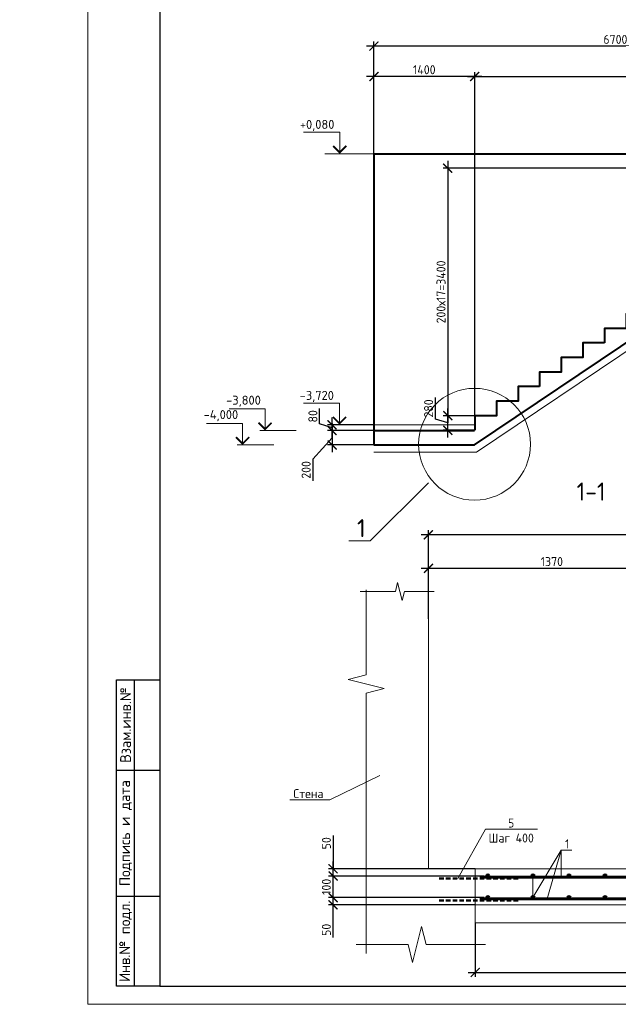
# Model space of a CAD drawing. Header units: millimetres. Extents: x 130535 to 1380046, y -52734 to 121434.
# Tile 33 of 64: x 537364 to 553967, y -7790 to 19531. Entities that reach past the tile are written whole.
import ezdxf
from ezdxf import colors
from ezdxf.entities.mleader import LeaderData, LeaderLine
from ezdxf.enums import TextEntityAlignment as Align
from ezdxf.math import Vec2, Vec3

# ---------------------------------------------------------------- set-up
doc = ezdxf.new("R2010")
doc.units = ezdxf.units.MM
doc.linetypes.add('DASHED2', pattern=[0.375, 0.25, -0.125])
doc.layers.get('DEFPOINTS').update_dxf_attribs({"color": 1, "lineweight": 0})
for name, color, linetype, lineweight in [('Основная 0.60', 142, 'Continuous', 60), ('РАЗМЕРЫ', 1, 'Continuous', 9), ('Разрез жилая часть$0$Отметки', 1, 'Continuous', 20), ('Символы 0.20', 1, 'Continuous', 20), ('стены монолит', 126, 'Continuous', 40), ('Текст', 7, 'Continuous', 25), ('Текст 5.00', 82, 'Continuous', 50), ('Тонкая', 81, 'Continuous', 20), ('Тонкая 0.20', 30, 'Continuous', 20), ('ТОНКИЕ', 7, 'Continuous', 9)]:
    doc.layers.add(name, color=color, linetype=linetype, lineweight=lineweight)
doc.layers.add('ТОЛСТЫЕ_ОСНОВНЫЕ', color=6, linetype='Continuous')
doc.styles.add('GOST-2.304_Type-B', font='GOST Common.ttf')
doc.styles.add('style1', font='GOST Common.ttf', dxfattribs={"height": 500})
doc.styles.add('ГОСТ', font='isocpeur.ttf')
doc.dimstyles.new('СПДС', dxfattribs={"dimscale": 100, "dimtxt": 2.5, "dimasz": 2.5, "dimexe": 1.25, "dimexo": 0, "dimtad": 1, "dimdec": 0, "dimtxsty": 'GOST-2.304_Type-B', "dimblk": 'ARCHTICK', "dimcen": 2.5, "dimdle": 2, "dimadec": 0, "dimazin": 2, "dimtfac": 0.75, "dimtdec": 0, "dimtmove": 1, "dimatfit": 3, "dimfxl": 1, "dimtolj": 1, "dimarcsym": 1})

# ---------------------------------------------------------------- blocks, each defined once
blk = doc.blocks.new('*U5')
at = {"layer": 'ТОЛСТЫЕ_ОСНОВНЫЕ'}
for p, q in [((8, 5), (8, 90)), ((8, 90), (20, 90)), ((13, 5), (13, 90)), ((8, 65), (20, 65)), ((8, 30), (20, 30)), ((20, 5), (8, 5))]:
    blk.add_line(p, q, dxfattribs=at)
at = {"layer": 'ТОЛСТЫЕ_ОСНОВНЫЕ', "color": 6}
blk.add_lwpolyline([(20, 5), (589, 5), (589, 415), (20, 415)], close=True, dxfattribs=at)
at = {"layer": 'ТОНКИЕ'}
blk.add_lwpolyline([(0, 0), (594, 0), (594, 420), (0, 420)], close=True, dxfattribs=at)
at = {"layer": 'Текст', "style": 'style1'}
for s, p in [('Взам.инв.№', (10.5, 77.5)), ('Подпись и дата', (10.5, 47.5)), ('Инв.№ подл.', (10.5, 17.5))]:
    blk.add_text(s, height=3, rotation=90, dxfattribs=at).set_placement(p, align=Align.MIDDLE)
blk = doc.blocks.new('_None')
blk = doc.blocks.new('_ArchTick')
at = {"color": 0, "linetype": 'ByBlock', "const_width": 0.15}
blk.add_lwpolyline([(-0.5, -0.5), (0.5, 0.5)], dxfattribs=at)
blk = doc.blocks.new('*D369')
at = {"layer": 'DEFPOINTS', "color": 0, "linetype": 'Continuous', "lineweight": 0, "transparency": 16777216}
for p in [(548582, 8130, -700), (546027, 7730), (548582, 7730, -1050)]:
    blk.add_point(p, dxfattribs=at)
at = {"layer": 'РАЗМЕРЫ', "color": 0, "linetype": 'Continuous', "lineweight": -2, "transparency": 16777216}
for p, q in [((546027, 8330), (546027, 7530)), ((546027, 7930), (545496, 7339)), ((548582, 8130), (545902, 8130)), ((548582, 7730), (545902, 7730)), ((545496, 7339), (545496, 6739))]:
    blk.add_line(p, q, dxfattribs=at)
at = {"layer": 'РАЗМЕРЫ', "color": 0, "linetype": 'Continuous', "lineweight": -2, "transparency": 16777216, "xscale": 250, "yscale": 250, "zscale": 250}
for p, rotation in [((546027, 8130), 90), ((546027, 7730), 270)]:
    blk.add_blockref('_ArchTick', p, dxfattribs=dict(at, rotation=rotation))
at = {"layer": 'РАЗМЕРЫ', "color": 0, "linetype": 'Continuous', "lineweight": 0, "transparency": 16777216, "insert": (545308, 7039), "char_height": 250, "attachment_point": 5, "rotation": 90, "style": 'GOST-2.304_Type-B'}
blk.add_mtext('\\A1;200', dxfattribs=at)
blk = doc.blocks.new('*D365')
at = {"layer": 'DEFPOINTS', "color": 0, "linetype": 'Continuous', "lineweight": 0, "transparency": 16777216}
for p in [(560185, 17954), (560185, 15410), (549985, 8542)]:
    blk.add_point(p, dxfattribs=at)
at = {"layer": 'РАЗМЕРЫ', "color": 0, "linetype": 'Continuous', "lineweight": -2, "transparency": 16777216}
for p, q in [((549985, 8542), (549985, 18079)), ((560185, 15410), (560185, 18079)), ((549785, 17954), (560385, 17954))]:
    blk.add_line(p, q, dxfattribs=at)
at = {"layer": 'РАЗМЕРЫ', "color": 0, "linetype": 'Continuous', "lineweight": -2, "transparency": 16777216, "xscale": 250, "yscale": 250, "zscale": 250, "rotation": 180}
blk.add_blockref('_ArchTick', (549985, 17954), dxfattribs=at)
at = {"layer": 'РАЗМЕРЫ', "color": 0, "linetype": 'Continuous', "lineweight": -2, "transparency": 16777216, "xscale": 250, "yscale": 250, "zscale": 250}
blk.add_blockref('_ArchTick', (560185, 17954), dxfattribs=at)
at = {"layer": 'РАЗМЕРЫ', "color": 0, "linetype": 'Continuous', "lineweight": 0, "transparency": 16777216, "insert": (555085, 18142), "char_height": 250, "width": 550.09, "attachment_point": 5, "style": 'GOST-2.304_Type-B'}
blk.add_mtext('\\A1;300х17=5100', dxfattribs=at)
blk = doc.blocks.new('*D367')
at = {"layer": 'DEFPOINTS', "color": 0, "linetype": 'Continuous', "lineweight": 0, "transparency": 16777216}
for p in [(547187, 18798), (547187, 15810, -7150), (560585, 15810)]:
    blk.add_point(p, dxfattribs=at)
at = {"layer": 'РАЗМЕРЫ', "color": 0, "linetype": 'Continuous', "lineweight": -2, "transparency": 16777216}
for p, q in [((547187, 15810), (547187, 18923)), ((560585, 15810), (560585, 18923)), ((560785, 18798), (546987, 18798))]:
    blk.add_line(p, q, dxfattribs=at)
at = {"layer": 'РАЗМЕРЫ', "color": 0, "linetype": 'Continuous', "lineweight": -2, "transparency": 16777216, "xscale": 250, "yscale": 250, "zscale": 250, "rotation": 180}
blk.add_blockref('_ArchTick', (547187, 18798), dxfattribs=at)
at = {"layer": 'РАЗМЕРЫ', "color": 0, "linetype": 'Continuous', "lineweight": -2, "transparency": 16777216, "xscale": 250, "yscale": 250, "zscale": 250}
blk.add_blockref('_ArchTick', (560585, 18798), dxfattribs=at)
at = {"layer": 'РАЗМЕРЫ', "color": 0, "linetype": 'Continuous', "lineweight": 0, "transparency": 16777216, "insert": (553886, 18985), "char_height": 250, "attachment_point": 5, "style": 'GOST-2.304_Type-B'}
blk.add_mtext('\\A1;6700', dxfattribs=at)
blk = doc.blocks.new('*D368')
at = {"layer": 'DEFPOINTS', "color": 0, "linetype": 'Continuous', "lineweight": 0, "transparency": 16777216}
for p in [(547187, 17954), (547187, 15810, -7150), (549985, 8542)]:
    blk.add_point(p, dxfattribs=at)
at = {"layer": 'РАЗМЕРЫ', "color": 0, "linetype": 'Continuous', "lineweight": -2, "transparency": 16777216}
for p, q in [((547187, 15810), (547187, 18079)), ((549985, 8542), (549985, 18079)), ((550185, 17954), (546987, 17954))]:
    blk.add_line(p, q, dxfattribs=at)
at = {"layer": 'РАЗМЕРЫ', "color": 0, "linetype": 'Continuous', "lineweight": -2, "transparency": 16777216, "xscale": 250, "yscale": 250, "zscale": 250, "rotation": 180}
blk.add_blockref('_ArchTick', (547187, 17954), dxfattribs=at)
at = {"layer": 'РАЗМЕРЫ', "color": 0, "linetype": 'Continuous', "lineweight": -2, "transparency": 16777216, "xscale": 250, "yscale": 250, "zscale": 250}
blk.add_blockref('_ArchTick', (549985, 17954), dxfattribs=at)
at = {"layer": 'РАЗМЕРЫ', "color": 0, "linetype": 'Continuous', "lineweight": 0, "transparency": 16777216, "insert": (548586, 18142), "char_height": 250, "attachment_point": 5, "style": 'GOST-2.304_Type-B'}
blk.add_mtext('\\A1;1400', dxfattribs=at)
blk = doc.blocks.new('*D371')
at = {"layer": 'DEFPOINTS', "color": 0, "linetype": 'Continuous', "lineweight": 0, "transparency": 16777216}
for p in [(560585, 15410), (549237, 8542), (549985, 8542)]:
    blk.add_point(p, dxfattribs=at)
at = {"layer": 'РАЗМЕРЫ', "color": 0, "linetype": 'Continuous', "lineweight": -2, "transparency": 16777216}
for p, q in [((549237, 15610), (549237, 8342)), ((560585, 15410), (549112, 15410)), ((549985, 8542), (549112, 8542))]:
    blk.add_line(p, q, dxfattribs=at)
at = {"layer": 'РАЗМЕРЫ', "color": 0, "linetype": 'Continuous', "lineweight": -2, "transparency": 16777216, "xscale": 250, "yscale": 250, "zscale": 250}
for p, rotation in [((549237, 15410), 90), ((549237, 8542), 270)]:
    blk.add_blockref('_ArchTick', p, dxfattribs=dict(at, rotation=rotation))
at = {"layer": 'РАЗМЕРЫ', "color": 0, "linetype": 'Continuous', "lineweight": 0, "transparency": 16777216, "insert": (549050, 11976), "char_height": 250, "attachment_point": 5, "rotation": 90, "style": 'GOST-2.304_Type-B'}
blk.add_mtext('\\A1;200х17=3400', dxfattribs=at)
blk = doc.blocks.new('*D373')
at = {"layer": 'DEFPOINTS', "color": 0, "linetype": 'Continuous', "lineweight": 0, "transparency": 16777216}
for p in [(546056, -4830), (550249, -4830), (549999, -5030)]:
    blk.add_point(p, dxfattribs=at)
at = {"layer": 'РАЗМЕРЫ', "color": 0, "linetype": 'Continuous', "lineweight": -2, "transparency": 16777216}
for p, q in [((546056, -5230), (546056, -4630)), ((550249, -4830), (545931, -4830)), ((549999, -5030), (545931, -5030)), ((546056, -5937), (546056, -5030))]:
    blk.add_line(p, q, dxfattribs=at)
at = {"layer": 'РАЗМЕРЫ', "color": 0, "linetype": 'Continuous', "lineweight": -2, "transparency": 16777216, "xscale": 250, "yscale": 250, "zscale": 250}
for p, rotation in [((546056, -4830), 90), ((546056, -5030), 270)]:
    blk.add_blockref('_ArchTick', p, dxfattribs=dict(at, rotation=rotation))
at = {"layer": 'РАЗМЕРЫ', "color": 0, "linetype": 'Continuous', "lineweight": 0, "transparency": 16777216, "insert": (545869, -5724), "char_height": 250, "attachment_point": 5, "rotation": 90, "style": 'GOST-2.304_Type-B'}
blk.add_mtext('\\A1;50', dxfattribs=at)
blk = doc.blocks.new('*D374')
at = {"layer": 'DEFPOINTS', "color": 0, "linetype": 'Continuous', "lineweight": 0, "transparency": 16777216}
for p in [(546056, -4230), (550249, -4230), (550249, -4830)]:
    blk.add_point(p, dxfattribs=at)
at = {"layer": 'РАЗМЕРЫ', "color": 0, "linetype": 'Continuous', "lineweight": -2, "transparency": 16777216}
for p, q in [((546056, -5030), (546056, -4030)), ((550249, -4230), (545931, -4230)), ((550249, -4830), (545931, -4830))]:
    blk.add_line(p, q, dxfattribs=at)
at = {"layer": 'РАЗМЕРЫ', "color": 0, "linetype": 'Continuous', "lineweight": -2, "transparency": 16777216, "xscale": 250, "yscale": 250, "zscale": 250}
for p, rotation in [((546056, -4230), 90), ((546056, -4830), 270)]:
    blk.add_blockref('_ArchTick', p, dxfattribs=dict(at, rotation=rotation))
at = {"layer": 'РАЗМЕРЫ', "color": 0, "linetype": 'Continuous', "lineweight": 0, "transparency": 16777216, "insert": (545869, -4530), "char_height": 250, "attachment_point": 5, "rotation": 90, "style": 'GOST-2.304_Type-B'}
blk.add_mtext('\\A1;100', dxfattribs=at)
blk = doc.blocks.new('*D375')
at = {"layer": 'DEFPOINTS', "color": 0, "linetype": 'Continuous', "lineweight": 0, "transparency": 16777216}
for p in [(546056, -4030), (549999, -4030), (550249, -4230)]:
    blk.add_point(p, dxfattribs=at)
at = {"layer": 'РАЗМЕРЫ', "color": 0, "linetype": 'Continuous', "lineweight": -2, "transparency": 16777216}
for p, q in [((546056, -3109), (546056, -4030)), ((549999, -4030), (545931, -4030)), ((546056, -4430), (546056, -3830)), ((550249, -4230), (545931, -4230))]:
    blk.add_line(p, q, dxfattribs=at)
at = {"layer": 'РАЗМЕРЫ', "color": 0, "linetype": 'Continuous', "lineweight": -2, "transparency": 16777216, "xscale": 250, "yscale": 250, "zscale": 250}
for p, rotation in [((546056, -4030), 90), ((546056, -4230), 270)]:
    blk.add_blockref('_ArchTick', p, dxfattribs=dict(at, rotation=rotation))
at = {"layer": 'РАЗМЕРЫ', "color": 0, "linetype": 'Continuous', "lineweight": 0, "transparency": 16777216, "insert": (545869, -3321), "char_height": 250, "attachment_point": 5, "rotation": 90, "style": 'GOST-2.304_Type-B'}
blk.add_mtext('\\A1;50', dxfattribs=at)
blk = doc.blocks.new('*D379')
at = {"layer": 'DEFPOINTS', "color": 0, "linetype": 'Continuous', "lineweight": 0, "transparency": 16777216}
for p in [(562549, -4030), (549999, -5520), (562549, -6906)]:
    blk.add_point(p, dxfattribs=at)
at = {"layer": 'РАЗМЕРЫ', "color": 0, "linetype": 'Continuous', "lineweight": -2, "transparency": 16777216}
for p, q in [((562549, -4030), (562549, -7031)), ((549999, -5520), (549999, -7031)), ((549799, -6906), (562749, -6906))]:
    blk.add_line(p, q, dxfattribs=at)
at = {"layer": 'РАЗМЕРЫ', "color": 0, "linetype": 'Continuous', "lineweight": -2, "transparency": 16777216, "xscale": 250, "yscale": 250, "zscale": 250, "rotation": 180}
blk.add_blockref('_ArchTick', (549999, -6906), dxfattribs=at)
at = {"layer": 'РАЗМЕРЫ', "color": 0, "linetype": 'Continuous', "lineweight": -2, "transparency": 16777216, "xscale": 250, "yscale": 250, "zscale": 250}
blk.add_blockref('_ArchTick', (562549, -6906), dxfattribs=at)
at = {"layer": 'РАЗМЕРЫ', "color": 0, "linetype": 'Continuous', "lineweight": 0, "transparency": 16777216, "insert": (556274, -6719), "char_height": 250, "attachment_point": 5, "style": 'GOST-2.304_Type-B'}
blk.add_mtext('\\A1;2510', dxfattribs=at)
blk = doc.blocks.new('*D362')
at = {"layer": 'DEFPOINTS', "color": 0, "linetype": 'Continuous', "lineweight": 0, "transparency": 16777216}
for p in [(548699, 5238), (548699, 2905), (563549, 2905)]:
    blk.add_point(p, dxfattribs=at)
at = {"layer": 'РАЗМЕРЫ', "color": 0, "linetype": 'Continuous', "lineweight": -2, "transparency": 16777216}
for p, q in [((563749, 5238), (548499, 5238)), ((548699, 2905), (548699, 5363)), ((563549, 2905), (563549, 5363))]:
    blk.add_line(p, q, dxfattribs=at)
at = {"layer": 'РАЗМЕРЫ', "color": 0, "linetype": 'Continuous', "lineweight": -2, "transparency": 16777216, "xscale": 250, "yscale": 250, "zscale": 250, "rotation": 180}
blk.add_blockref('_ArchTick', (548699, 5238), dxfattribs=at)
at = {"layer": 'РАЗМЕРЫ', "color": 0, "linetype": 'Continuous', "lineweight": -2, "transparency": 16777216, "xscale": 250, "yscale": 250, "zscale": 250}
blk.add_blockref('_ArchTick', (563549, 5238), dxfattribs=at)
at = {"layer": 'РАЗМЕРЫ', "color": 0, "linetype": 'Continuous', "lineweight": 0, "transparency": 16777216, "insert": (556124, 5426), "char_height": 250, "attachment_point": 5, "style": 'GOST-2.304_Type-B'}
blk.add_mtext('\\A1;2970', dxfattribs=at)
blk = doc.blocks.new('*D406')
at = {"layer": 'DEFPOINTS', "color": 0, "linetype": 'Continuous', "lineweight": 0, "transparency": 16777216}
for p in [(548699, 4307), (548699, 2905), (555549, 2905)]:
    blk.add_point(p, dxfattribs=at)
at = {"layer": 'РАЗМЕРЫ', "color": 0, "linetype": 'Continuous', "lineweight": -2, "transparency": 16777216}
for p, q in [((548699, 2905), (548699, 4432)), ((555549, 2905), (555549, 4432)), ((555749, 4307), (548499, 4307))]:
    blk.add_line(p, q, dxfattribs=at)
at = {"layer": 'РАЗМЕРЫ', "color": 0, "linetype": 'Continuous', "lineweight": -2, "transparency": 16777216, "xscale": 250, "yscale": 250, "zscale": 250, "rotation": 180}
blk.add_blockref('_ArchTick', (548699, 4307), dxfattribs=at)
at = {"layer": 'РАЗМЕРЫ', "color": 0, "linetype": 'Continuous', "lineweight": -2, "transparency": 16777216, "xscale": 250, "yscale": 250, "zscale": 250}
blk.add_blockref('_ArchTick', (555549, 4307), dxfattribs=at)
at = {"layer": 'РАЗМЕРЫ', "color": 0, "linetype": 'Continuous', "lineweight": 0, "transparency": 16777216, "insert": (552124, 4495), "char_height": 250, "attachment_point": 5, "style": 'GOST-2.304_Type-B'}
blk.add_mtext('\\A1;1370', dxfattribs=at)
blk = doc.blocks.new('*D503')
at = {"layer": 'DEFPOINTS', "color": 0, "linetype": 'Continuous', "lineweight": 0, "transparency": 16777216}
for p in [(549237, 8542), (549985, 8542), (549985, 8138)]:
    blk.add_point(p, dxfattribs=at)
at = {"layer": 'РАЗМЕРЫ', "color": 0, "linetype": 'Continuous', "lineweight": -2, "transparency": 16777216}
for p, q in [((548894, 8444), (548894, 9044)), ((549985, 8542), (549112, 8542)), ((549237, 7938), (549237, 8742)), ((549237, 8340), (548894, 8444)), ((549985, 8138), (549112, 8138))]:
    blk.add_line(p, q, dxfattribs=at)
at = {"layer": 'РАЗМЕРЫ', "color": 0, "linetype": 'Continuous', "lineweight": -2, "transparency": 16777216, "xscale": 250, "yscale": 250, "zscale": 250}
for p, rotation in [((549237, 8542), 90), ((549237, 8138), 270)]:
    blk.add_blockref('_ArchTick', p, dxfattribs=dict(at, rotation=rotation))
at = {"layer": 'РАЗМЕРЫ', "color": 0, "linetype": 'Continuous', "lineweight": 0, "transparency": 16777216, "insert": (548706, 8744), "char_height": 250, "attachment_point": 5, "rotation": 90, "style": 'GOST-2.304_Type-B'}
blk.add_mtext('\\A1;280', dxfattribs=at)
blk = doc.blocks.new('*D504')
at = {"layer": 'DEFPOINTS', "color": 0, "linetype": 'Continuous', "lineweight": 0, "transparency": 16777216}
for p in [(546027, 8290), (547183, 8290, -7149), (547183, 8130, -3225)]:
    blk.add_point(p, dxfattribs=at)
at = {"layer": 'РАЗМЕРЫ', "color": 0, "linetype": 'Continuous', "lineweight": -2, "transparency": 16777216}
for p, q in [((545683, 8314), (545683, 8739)), ((546027, 7930), (546027, 8490)), ((546027, 8210), (545683, 8314)), ((547183, 8290), (545902, 8290)), ((547183, 8130), (545902, 8130))]:
    blk.add_line(p, q, dxfattribs=at)
at = {"layer": 'РАЗМЕРЫ', "color": 0, "linetype": 'Continuous', "lineweight": -2, "transparency": 16777216, "xscale": 250, "yscale": 250, "zscale": 250}
for p, rotation in [((546027, 8290), 90), ((546027, 8130), 270)]:
    blk.add_blockref('_ArchTick', p, dxfattribs=dict(at, rotation=rotation))
at = {"layer": 'РАЗМЕРЫ', "color": 0, "linetype": 'Continuous', "lineweight": 0, "transparency": 16777216, "insert": (545496, 8526), "char_height": 250, "attachment_point": 5, "rotation": 90, "style": 'GOST-2.304_Type-B'}
blk.add_mtext('\\A1;80', dxfattribs=at)

msp = doc.modelspace()

# ---------------------------------------------------------------- linework, layer by layer
at = {"linetype": 'DASHED2', "lineweight": 50, "ltscale": 500}
for p, q in [((548999.3, -4299.7), (551219.2, -4299.7)), ((548999.3, -4909.7), (551219.2, -4909.7))]:
    msp.add_line(p, q, dxfattribs=at)
at = {"linetype": 'ByBlock', "lineweight": 20, "ltscale": 0.5}
for points in [[(546972.5, 3707.1), (546972.5, 1347.8), (546472.5, 1222.8), (547472.5, 972.8), (546972.5, 847.8), (546972.5, -6377.2)], [(550287.8, -6127.2), (548636.3, -6127.2), (548511.3, -5627.2), (548261.3, -6627.2), (548136.3, -6127.2), (546695.4, -6127.2)]]:
    msp.add_lwpolyline(points, dxfattribs=at)
at = {"layer": 'Основная 0.60'}
for p, q in [((563265.5, -4259.7), (550124.3, -4259.7)), ((563265.5, -4859.7), (550124.3, -4859.7))]:
    msp.add_line(p, q, dxfattribs=at)
for centre in [(550349.3, -4229.7), (551599.3, -4229.7), (552599.3, -4229.7), (553599.3, -4229.7), (550349.3, -4829.7), (551599.3, -4829.7), (552599.3, -4829.7), (553599.3, -4829.7)]:
    msp.add_circle(centre, 30, dxfattribs=at)
at = {"layer": 'РАЗМЕРЫ', "linetype": 'Continuous', "lineweight": 0}
for p, q in [((547187.2, 15810.4), (545825.9, 15810.4)), ((549980.5, 8290.4, -700), (547182.6, 8290.4, -7150)), ((552380.9, -3513.8), (551997.9, -4859.7)), ((552380.9, -3513.8), (552380.9, -4259.7)), ((546972.5, -4029.7), (549999.3, -4029.7)), ((549999.3, -4029.7), (549999.3, -6127.2))]:
    msp.add_line(p, q, dxfattribs=at)
msp.add_circle((549980.4, 7750.4, -700), 1551.3, dxfattribs=at)
at = {"layer": 'Символы 0.20', "color": 1, "linetype": 'Continuous', "lineweight": 20, "ltscale": 100}
for p, q in [((546239.7, 16410.4, -7150), (545239.7, 16410.4, -7150)), ((546235.1, 8890.4, -7150), (545235.1, 8890.4, -7150)), ((544169.6, 8730.4, -7850), (543169.6, 8730.4, -7850)), ((543545.8, 8330.4, -7150), (542545.8, 8330.4, -7150)), ((545035.7, 8130.4, -7850), (544169.6, 8130.4, -7850)), ((544411.9, 7730.4, -7150), (543545.8, 7730.4, -7150))]:
    msp.add_line(p, q, dxfattribs=at)
at = {"layer": 'Символы 0.20', "color": 1, "linetype": 'Continuous', "lineweight": 20, "ltscale": 10000}
for p, q in [((544019.6, 8130.4, -7850), (544319.6, 8130.4, -7850)), ((543395.8, 7730.4, -7150), (543695.8, 7730.4, -7150))]:
    msp.add_line(p, q, dxfattribs=at)
for points, elevation in [([(546239.7, 15810.4), (546239.7, 16410.4)], -7150), ([(546235.1, 8290.4), (546235.1, 8890.4)], -7150), ([(544169.6, 8130.4), (544169.6, 8730.4)], -7850), ([(543545.8, 7730.4), (543545.8, 8330.4)], -7150)]:
    msp.add_lwpolyline(points, dxfattribs=dict(at, elevation=elevation))
at = {"layer": 'Символы 0.20', "color": 1, "linetype": 'Continuous', "lineweight": 20, "ltscale": 10000, "const_width": 50}
for points, elevation in [([(546422, 16028.1), (546239.7, 15845.7), (546057.4, 16028.1)], -7150), ([(546417.5, 8508.1), (546235.1, 8325.7), (546052.8, 8508.1)], -7150), ([(544351.9, 8348.1), (544169.6, 8165.7), (543987.3, 8348.1)], -7850), ([(543728.1, 7948.1), (543545.8, 7765.7), (543363.5, 7948.1)], -7150)]:
    msp.add_lwpolyline(points, dxfattribs=dict(at, elevation=elevation))
at = {"layer": 'стены монолит', "ltscale": 100}
for p, q in [((547187.2, 15810.4, -7150), (547182.6, 7730.4, -7850)), ((547187.2, 15810.4, -7150), (560585, 15810.4)), ((549980.4, 7730.4, -700), (560785, 15010.4)), ((547182.6, 8130.4, -7150), (549980.5, 8130.4, -700)), ((547182.6, 7730.4, -7850), (549980.4, 7730.4, -700))]:
    msp.add_line(p, q, dxfattribs=at)
at = {"layer": 'стены монолит', "color": 0, "lineweight": 18, "ltscale": 100}
for p, q in [((550034, 7530.4, -700), (560846.8, 14810.4)), ((547182.6, 7530.4, -7850), (550034, 7530.4, -700))]:
    msp.add_line(p, q, dxfattribs=at)
at = {"layer": 'стены монолит', "ltscale": 100}
for points in [[(555385, 11774.4), (554785, 11774.4), (554785, 11370.4), (554185, 11370.4), (554185, 10966.4), (553585, 10966.4), (553585, 10562.4)], [(553585, 10562.4), (552985, 10562.4), (552985, 10158.4), (552385, 10158.4), (552385, 9754.4), (551785, 9754.4), (551785, 9350.4)], [(551785, 9350.4), (551185, 9350.4), (551185, 8946.4), (550585, 8946.4), (550585, 8542.4), (549985, 8542.4), (549985, 8138.4)]]:
    msp.add_lwpolyline(points, dxfattribs=at)
at = {"layer": 'Тонкая'}
msp.add_lwpolyline([(546803.7, 3668.4), (546953.7, 3668.4), (547783.2, 3668.4), (547845.7, 3918.4), (547970.7, 3418.4), (548033.2, 3668.4), (548862.8, 3668.4), (548862.8, 3668.4)], dxfattribs=at)
at = {"layer": 'Тонкая 0.20'}
for p, q in [((548699.3, 3457.1), (548699.3, -4029.7)), ((549999.3, -5029.7), (549999.3, -4029.7)), ((549999.3, -4029.7), (562549.3, -4029.7)), ((564049.3, -5029.7), (549999.3, -5029.7)), ((564049.3, -5529.7), (549999.3, -5529.7))]:
    msp.add_line(p, q, dxfattribs=at)

# ---------------------------------------------------------------- block references
at = {"xscale": 100, "yscale": 100, "zscale": 100}
msp.add_blockref('*U5', (539249.9, -7790.1), dxfattribs=at)
msp.add_blockref('*U5', (539249.9, -7790.1), dxfattribs=at)

# ---------------------------------------------------------------- texts
at = {"layer": 'Разрез жилая часть$0$Отметки', "linetype": 'Continuous', "lineweight": 25, "ltscale": 100, "style": 'ГОСТ'}
for s, p in [('+0,080', (545134.7, 16500.4, -7150)), ('-3,800', (543089.6, 8847.9, -7850)), ('-3,720', (545130.1, 8980.4, -7150)), ('-4,000', (542465.8, 8447.9, -7150))]:
    msp.add_text(s, height=250, dxfattribs=at).set_placement(p)
at = {"layer": 'Текст 5.00', "style": 'GOST-2.304_Type-B'}
msp.add_text('1-1', height=500, dxfattribs=at).set_placement((553211.9, 6437.2), align=Align.MIDDLE_CENTER)

# ---------------------------------------------------------------- dimensions: what is measured, and where the dimension line sits
at = {"layer": 'РАЗМЕРЫ', "linetype": 'Continuous', "lineweight": 0}
for base, p1, picture, middle in [((547187.2, 18797.9), (560585, 15810.4), '*D367', (553886.1, 18985.4)), ((547187.2, 17954.1), (549985, 8542.4), '*D368', (548586.1, 18141.6))]:
    dim = msp.add_linear_dim(base=base, p1=p1, p2=(547187.2, 15810.4, -7150), dimstyle='СПДС', override={"dimlfac": 0.5, "dimrnd": 5}, dxfattribs=at)
    dim.commit()
    dim.dimension.update_dxf_attribs({"geometry": picture, "text_midpoint": middle})
dim = msp.add_linear_dim(base=(560185, 17954.1), p1=(549985, 8542.4), p2=(560185, 15410.4), text='300х17=<>', dimstyle='СПДС', override={"dimlfac": 0.5, "dimrnd": 5}, dxfattribs=at)
dim.commit()
dim.dimension.update_dxf_attribs({"geometry": '*D365', "text_midpoint": (555085, 18141.6)})
for p1, text, picture, middle in [((560585, 15410.4), '200х17=3400', '*D371', (549050, 11976.4)), ((549985, 8138.4), '280', '*D503', (548706.2, 8506))]:
    dim = msp.add_linear_dim(base=(549237.5, 8542.4), p1=p1, p2=(549985, 8542.4), angle=90, text=text, dimstyle='СПДС', override={"dimlfac": 0.5}, dxfattribs=at)
    dim.commit()
    dim.dimension.update_dxf_attribs({"geometry": picture, "text_midpoint": middle})
dim = msp.add_linear_dim(base=(546026.8, 8290.4), p1=(547182.6, 8130.4, -3225), p2=(547182.9, 8290.4, -7149.3), angle=90, dimstyle='СПДС', override={"dimlfac": 0.5}, dxfattribs=at)
dim.commit()
dim.dimension.update_dxf_attribs({"geometry": '*D504', "text_midpoint": (545495.5, 8376)})
dim = msp.add_linear_dim(base=(546026.8, 7730.4, -3225), p1=(548581.5, 8130.4, -3925), p2=(548581.5, 7730.4, -4275), angle=90, dimstyle='СПДС', override={"dimlfac": 0.5}, dxfattribs=at)
dim.commit()
dim.dimension.update_dxf_attribs({"geometry": '*D369', "text_midpoint": (545495.5, 7276.5, -3225), "dimtype": 160})
at = {"layer": 'РАЗМЕРЫ', "color": 3, "linetype": 'Continuous', "lineweight": 0}
for base, p1, picture, middle in [((548699.3, 5238.3), (563549.3, 2904.6), '*D362', (556124.3, 5425.8)), ((548699.3, 4307.1), (555549.3, 2904.6), '*D406', (552124.3, 4494.6))]:
    dim = msp.add_linear_dim(base=base, p1=p1, p2=(548699.3, 2904.6), dimstyle='СПДС', override={"dimlfac": 0.2}, dxfattribs=at)
    dim.commit()
    dim.dimension.update_dxf_attribs({"geometry": picture, "text_midpoint": middle})
for base, p1, p2, picture, middle in [((546056.2, -4029.7), (550249.3, -4229.7), (549999.3, -4029.7), '*D375', (546037.4, -3321.2)), ((546056.2, -4829.7), (549999.3, -5029.7), (550249.3, -4829.7), '*D373', (546107.8, -5724.4))]:
    dim = msp.add_linear_dim(base=base, p1=p1, p2=p2, angle=90, text='50', dimstyle='СПДС', override={"dimlfac": 0.2}, dxfattribs=at)
    dim.commit()
    dim.dimension.update_dxf_attribs({"geometry": picture, "text_midpoint": middle, "dimtype": 160})
dim = msp.add_linear_dim(base=(546056.2, -4229.7), p1=(550249.3, -4829.7), p2=(550249.3, -4229.7), angle=90, text='100', dimstyle='СПДС', override={"dimlfac": 0.2}, dxfattribs=at)
dim.commit()
dim.dimension.update_dxf_attribs({"geometry": '*D374', "text_midpoint": (545868.7, -4529.7)})
dim = msp.add_linear_dim(base=(562549.3, -6906.1), p1=(549999.3, -5520.5), p2=(562549.3, -4029.7), angle=180, dimstyle='СПДС', override={"dimlfac": 0.2}, dxfattribs=at)
dim.commit()
dim.dimension.update_dxf_attribs({"geometry": '*D379', "text_midpoint": (556274.3, -6718.6)})

# ---------------------------------------------------------------- leaders
at = {"layer": 'Символы 0.20', "ltscale": 100}
ml = msp.add_multileader_mtext('Standard', dxfattribs=at)
ml.set_content('Труба Тр\\Pниз трубы на 50 мм выше верха плиты', color=256, style='ГОСТ')
ml.set_leader_properties(color=256, linetype='ByLayer', lineweight=-1)
ml.set_arrow_properties(name='NONE')
ml.build(insert=Vec2(0, 0))
ml.multileader.update_dxf_attribs({"text_left_attachment_type": 6, "text_right_attachment_type": 6, "dogleg_length": 2.5, "arrow_head_size": 45, "scale": 100})
ctx = ml.context
ctx.base_point, ctx.scale, ctx.char_height, ctx.arrow_head_size, ctx.landing_gap_size, ctx.plane_origin = Vec3(501440.4, 12197.9), 100, 300, 45, 22.5, Vec3(511146.9, 8887.5)
ctx.left_attachment, ctx.right_attachment = 6, 6
notes = []
notes.append((ctx, [(1, (1, 1, 0), (505500.4, 12197.9), (-1, 0), 250, [(0, [(506139.9, 10557.6)], 0, [])])]))
ctx.mtext.insert, ctx.mtext.width, ctx.mtext.flow_direction = Vec3(501462.9, 12587.9), 3780.751, 5
ml = msp.add_multileader_mtext('Standard', dxfattribs=at)
ml.set_content('Труба Тр\\Pниз трубы в уровне верха плиты', color=256, style='ГОСТ')
ml.set_leader_properties(color=256, linetype='ByLayer', lineweight=-1)
ml.set_arrow_properties(name='NONE')
ml.build(insert=Vec2(0, 0))
ml.multileader.update_dxf_attribs({"text_left_attachment_type": 6, "text_right_attachment_type": 6, "dogleg_length": 2.5, "arrow_head_size": 45, "scale": 100})
ctx = ml.context
ctx.base_point, ctx.scale, ctx.char_height, ctx.arrow_head_size, ctx.landing_gap_size, ctx.plane_origin = Vec3(439775.3, 9734), 100, 300, 45, 22.5, Vec3(433878.8, 6423.5)
ctx.left_attachment, ctx.right_attachment = 6, 6
notes.append((ctx, [(1, (1, 1, 0), (439525.3, 9734), (1, 0), 250, [(0, [(438885.9, 8093.7)], 0, [])])]))
ctx.mtext.insert, ctx.mtext.width, ctx.mtext.flow_direction = Vec3(439797.8, 10124), 6576.024, 5
ml = msp.add_multileader_mtext('Standard', dxfattribs=at)
ml.set_content('Труба Тр\\Pниз трубы в уровне верха плиты', color=256, style='ГОСТ')
ml.set_leader_properties(color=256, linetype='ByLayer', lineweight=-1)
ml.set_arrow_properties(name='NONE')
ml.build(insert=Vec2(0, 0))
ml.multileader.update_dxf_attribs({"text_left_attachment_type": 6, "text_right_attachment_type": 6, "dogleg_length": 2.5, "arrow_head_size": 45, "scale": 100})
ctx = ml.context
ctx.base_point, ctx.scale, ctx.char_height, ctx.arrow_head_size, ctx.landing_gap_size, ctx.plane_origin = Vec3(374236, 9404.1), 100, 300, 45, 22.5, Vec3(368339.5, 6093.6)
ctx.left_attachment, ctx.right_attachment = 6, 6
notes.append((ctx, [(1, (1, 1, 0), (373986, 9404.1), (1, 0), 250, [(0, [(373346.6, 7763.7)], 0, [])])]))
ctx.mtext.insert, ctx.mtext.width, ctx.mtext.flow_direction = Vec3(374258.5, 9794.1), 6442.783, 5
ml = msp.add_multileader_mtext('Standard', dxfattribs=at)
ml.set_content('Щебень фр.20-40', color=256, style='ГОСТ')
ml.set_leader_properties(color=256, linetype='ByLayer', lineweight=-1)
ml.set_arrow_properties(name='NONE')
ml.build(insert=Vec2(0, 0))
ml.multileader.update_dxf_attribs({"text_left_attachment_type": 6, "text_right_attachment_type": 6, "dogleg_length": 2.5, "arrow_head_size": 45, "scale": 100})
ctx = ml.context
ctx.base_point, ctx.scale, ctx.char_height, ctx.arrow_head_size, ctx.landing_gap_size, ctx.plane_origin = Vec3(499616, 8365.1), 100, 300, 45, 22.5, Vec3(507147.5, 5054.7)
ctx.left_attachment, ctx.right_attachment = 6, 6
notes.append((ctx, [(1, (1, 1, 0), (501501, 8365.1), (-1, 0), 250, [(0, [(503252, 9791.6)], 0, [])])]))
ctx.mtext.insert, ctx.mtext.width, ctx.mtext.flow_direction = Vec3(499638.5, 8755.1), 2129.129, 5
ml = msp.add_multileader_mtext('Standard', dxfattribs=at)
ml.set_content('Щебень фр.20-40', color=256, style='ГОСТ')
ml.set_leader_properties(color=256, linetype='ByLayer', lineweight=-1)
ml.set_arrow_properties(name='NONE')
ml.build(insert=Vec2(0, 0))
ml.multileader.update_dxf_attribs({"text_left_attachment_type": 6, "text_right_attachment_type": 6, "dogleg_length": 2.5, "arrow_head_size": 45, "scale": 100})
ctx = ml.context
ctx.base_point, ctx.scale, ctx.char_height, ctx.arrow_head_size, ctx.landing_gap_size, ctx.plane_origin = Vec3(443794.3, 5890.3), 100, 300, 45, 22.5, Vec3(437897.8, 2579.9)
ctx.left_attachment, ctx.right_attachment = 6, 6
notes.append((ctx, [(1, (1, 1, 0), (443544.3, 5890.3), (1, 0), 250, [(0, [(441793.3, 7316.8)], 0, [])])]))
ctx.mtext.insert, ctx.mtext.width, ctx.mtext.flow_direction = Vec3(443816.8, 6280.3), 2129.129, 5
ml = msp.add_multileader_mtext('Standard', dxfattribs=at)
ml.set_content('Щебень фр.20-40', color=256, style='ГОСТ')
ml.set_leader_properties(color=256, linetype='ByLayer', lineweight=-1)
ml.set_arrow_properties(name='NONE')
ml.build(insert=Vec2(0, 0))
ml.multileader.update_dxf_attribs({"text_left_attachment_type": 6, "text_right_attachment_type": 6, "dogleg_length": 2.5, "arrow_head_size": 45, "scale": 100})
ctx = ml.context
ctx.base_point, ctx.scale, ctx.char_height, ctx.arrow_head_size, ctx.landing_gap_size, ctx.plane_origin = Vec3(378255, 5560.4), 100, 300, 45, 22.5, Vec3(372358.5, 2249.9)
ctx.left_attachment, ctx.right_attachment = 6, 6
notes.append((ctx, [(1, (1, 1, 0), (378005, 5560.4), (1, 0), 250, [(0, [(376254, 6986.9)], 0, [])])]))
ctx.mtext.insert, ctx.mtext.width, ctx.mtext.flow_direction = Vec3(378277.5, 5950.4), 2129.129, 5
at = {"layer": 'Символы 0.20'}
ml = msp.add_multileader_mtext('Standard', dxfattribs=at)
ml.set_content('1', color=256, style='GOST-2.304_Type-B')
ml.set_leader_properties(color=256, linetype='ByLayer', lineweight=-1)
ml.set_arrow_properties(name='NONE')
ml.build(insert=Vec2(0, 0))
ml.multileader.update_dxf_attribs({"text_left_attachment_type": 6, "text_right_attachment_type": 6, "dogleg_length": 1, "arrow_head_size": 36, "scale": 20})
ctx = ml.context
ctx.base_point, ctx.scale, ctx.char_height, ctx.arrow_head_size, ctx.landing_gap_size, ctx.plane_origin = Vec3(546702.9, 5072.8, 700), 20, 500, 36, 18, Vec3(555006.6, 8523.7, 700)
ctx.left_attachment, ctx.right_attachment = 6, 6
notes.append((ctx, [(0, (1, 1, 0), (547088.9, 5072.8, 700), (-1, 0), 200, [(0, [(548700.8, 6676.3, 700)], 0, [])])]))
ctx.mtext.insert, ctx.mtext.flow_direction = Vec3(546720.9, 5672.8, 700), 5
ml = msp.add_multileader_mtext('Standard', dxfattribs=at)
ml.set_content('Стена', color=256, style='GOST-2.304_Type-B')
ml.set_leader_properties(color=256, linetype='ByLayer', lineweight=-1)
ml.set_arrow_properties(name='NONE')
ml.build(insert=Vec2(0, 0))
ml.multileader.update_dxf_attribs({"text_left_attachment_type": 6, "text_right_attachment_type": 6, "dogleg_length": 1, "arrow_head_size": 18, "scale": 20})
ctx = ml.context
ctx.base_point, ctx.scale, ctx.char_height, ctx.arrow_head_size, ctx.landing_gap_size, ctx.plane_origin = Vec3(544946.5, -2120.1), 20, 250, 18, 9, Vec3(546343.5, -1377.9)
ctx.left_attachment, ctx.right_attachment = 6, 6
notes.append((ctx, [(0, (1, 1, 0), (545964.5, -2120.1), (-1, 0), 100, [(0, [(547354.2, -1442.4)], 0, [])])]))
ctx.mtext.insert, ctx.mtext.flow_direction = Vec3(544955.5, -1820.1), 5
ml = msp.add_multileader_mtext('Standard', dxfattribs=at)
ml.set_content('5\\PШаг 400', color=256, style='GOST-2.304_Type-B')
ml.set_leader_properties(color=256, linetype='ByLayer', lineweight=-1)
ml.set_arrow_properties(name='NONE')
ml.build(insert=Vec2(0, 0))
ml.multileader.update_dxf_attribs({"text_left_attachment_type": 6, "text_right_attachment_type": 6, "dogleg_length": 1, "arrow_head_size": 18, "scale": 20})
ctx = ml.context
ctx.base_point, ctx.scale, ctx.char_height, ctx.arrow_head_size, ctx.landing_gap_size, ctx.plane_origin = Vec3(550381.1, -2934.5), 20, 250, 18, 9, Vec3(549530.4, -1759.8)
ctx.left_attachment, ctx.right_attachment, ctx.text_align_type = 6, 6, 1
notes.append((ctx, [(0, (1, 1, 0), (550281.1, -2934.5), (1, 0), 100, [(0, [(549517.6, -4299.7)], 0, [])])]))
ctx.mtext.insert, ctx.mtext.alignment, ctx.mtext.flow_direction = Vec3(550995.4, -2634.5), 2, 5
ml = msp.add_multileader_mtext('Standard', dxfattribs=at)
ml.set_content('1', color=256, style='GOST-2.304_Type-B')
ml.set_leader_properties(color=256, linetype='ByLayer', lineweight=-1)
ml.set_arrow_properties(name='NONE')
ml.build(insert=Vec2(0, 0))
ml.multileader.update_dxf_attribs({"text_left_attachment_type": 6, "text_right_attachment_type": 6, "dogleg_length": 1, "arrow_head_size": 18, "scale": 20})
ctx = ml.context
ctx.base_point, ctx.scale, ctx.char_height, ctx.arrow_head_size, ctx.landing_gap_size, ctx.plane_origin = Vec3(552480.9, -3513.8), 20, 250, 18, 9, Vec3(549082.6, 1690.3)
ctx.left_attachment, ctx.right_attachment = 6, 6
notes.append((ctx, [(0, (1, 1, 0), (552380.9, -3513.8), (1, 0), 100, [(1, [(551599.3, -4229.7), (551599.3, -4829.7)], 0, [])])]))
ctx.mtext.insert, ctx.mtext.width, ctx.mtext.flow_direction = Vec3(552489.9, -3213.8), 28.429, 5
for ctx, leaders in notes:
    for number, flags, end, landing, length, lines in leaders:
        leader = LeaderData()
        leader.index, (leader.has_last_leader_line, leader.has_dogleg_vector, leader.attachment_direction) = number, flags
        leader.last_leader_point, leader.dogleg_vector, leader.dogleg_length = Vec3(end), Vec3(landing), length
        for number, points, colour, breaks in lines:
            line = LeaderLine()
            line.index, line.vertices, line.color, line.breaks = number, Vec3.list(points), colors.encode_raw_color(colour), breaks
            leader.lines.append(line)
        ctx.leaders.append(leader)

doc.saveas('drawing.dxf')
